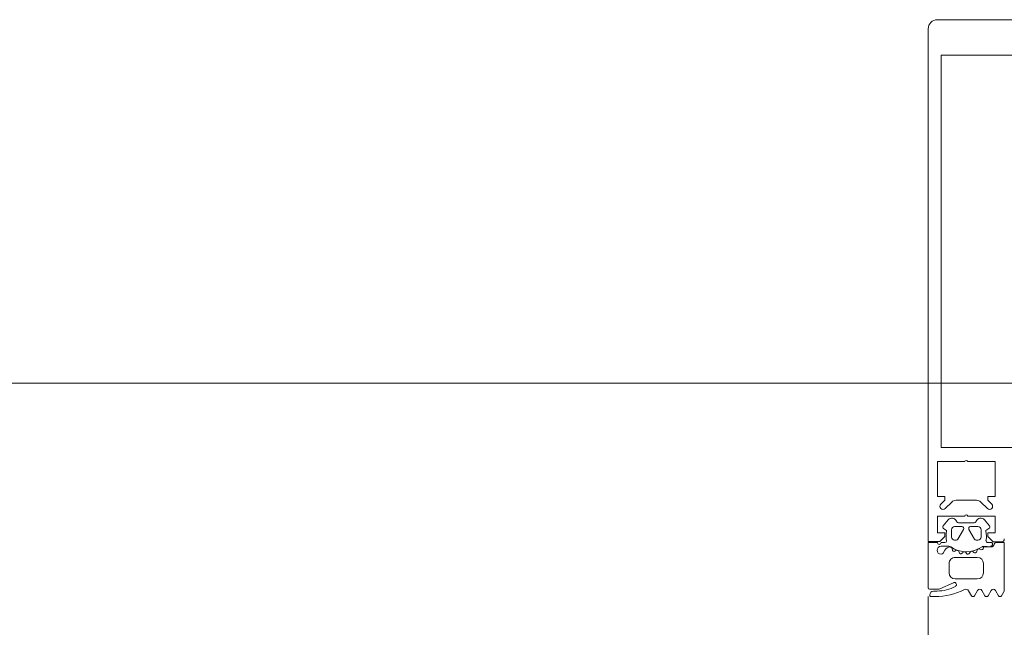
# Model space of a CAD drawing. Header units: centimetres. Extents: x -2424 to 2260, y -130 to 3012.
# Tile 68 of 81: x 475 to 491, y 1674 to 1684. Entities that reach past the tile are written whole.
import ezdxf

# ---------------------------------------------------------------- set-up
doc = ezdxf.new("R2010")
doc.units = ezdxf.units.CM
doc.linetypes.add('Długa kreska', pattern=[142.875, 95.25, -47.625])
for name, color, linetype, lineweight in [('A-DETL', 90, 'Continuous', 9), ('A-DETL-GENF', 92, 'Continuous', 13), ('A-GLAZ-CWMG', 51, 'Continuous', 9)]:
    doc.layers.add(name, color=color, linetype=linetype, lineweight=lineweight)

msp = doc.modelspace()

# ---------------------------------------------------------------- linework, layer by layer
at = {"layer": 'A-DETL', "color": 251, "linetype": 'Długa kreska', "lineweight": 9}
msp.add_line((536.377, 1678.001), (3.377, 1678.001), dxfattribs=at)
at = {"layer": 'A-DETL-GENF', "color": 251, "lineweight": 9, "extrusion": (0, 0, -1)}
for p, q in [((489.527, 1683.926), (494.227, 1683.926)), ((489.377, 1682.393), (489.377, 1683.776)), ((489.377, 1682.926), (489.377, 1677.265)), ((489.587, 1682.926), (489.587, 1677.265)), ((490.164, 1676.096), (489.83, 1676.096)), ((489.759, 1676.066), (489.653, 1675.96)), ((490.341, 1675.96), (490.235, 1676.066)), ((489.7, 1675.777), (489.619, 1675.68)), ((490.375, 1675.68), (490.293, 1675.777)), ((489.757, 1675.616), (489.757, 1675.496)), ((489.927, 1675.666), (489.807, 1675.666)), ((489.86, 1675.461), (489.953, 1675.621)), ((490.112, 1675.725), (489.882, 1675.725)), ((490.041, 1675.621), (490.133, 1675.461)), ((490.187, 1675.666), (490.067, 1675.666)), ((490.237, 1675.496), (490.237, 1675.616)), ((489.807, 1675.446), (489.834, 1675.446)), ((490.159, 1675.446), (490.187, 1675.446)), ((489.647, 1675.405), (489.587, 1675.405)), ((489.587, 1675.345), (489.715, 1675.345)), ((489.65, 1675.284), (489.621, 1675.235)), ((489.77, 1675.288), (489.769, 1675.302)), ((490.175, 1675.281), (490.169, 1675.261)), ((490.231, 1675.293), (490.217, 1675.3)), ((490.413, 1675.405), (490.348, 1675.405)), ((489.829, 1675.276), (489.811, 1675.266)), ((490.177, 1675.165), (489.817, 1675.165)), ((489.879, 1675.245), (489.875, 1675.259)), ((489.943, 1675.247), (489.929, 1675.233)), ((490, 1675.23), (489.992, 1675.242)), ((490.061, 1675.249), (490.051, 1675.231)), ((490.12, 1675.247), (490.11, 1675.256)), ((489.717, 1675.065), (489.717, 1674.915)), ((490.277, 1674.915), (490.277, 1675.065)), ((489.817, 1674.815), (490.177, 1674.815)), ((489.397, 1674.646), (489.526, 1674.646)), ((489.567, 1674.654), (489.788, 1674.752)), ((489.401, 1674.556), (489.401, 1674.546)), ((489.421, 1674.526), (489.488, 1674.526)), ((489.522, 1674.616), (489.461, 1674.616)), ((490.034, 1674.621), (490.08, 1674.54)), ((490.132, 1674.54), (490.181, 1674.625)), ((490.252, 1674.625), (490.301, 1674.54)), ((490.353, 1674.54), (490.402, 1674.625)), ((490.473, 1674.625), (490.521, 1674.54))]:
    msp.add_line(p, q, dxfattribs=at)
at = {"layer": 'A-DETL-GENF', "color": 251, "lineweight": 9, "extrusion": (0, 0, -1), "flags": 128}
for points in [[(-489.587, 1682.393), (-489.587, 1683.346), (-494.167, 1683.346), (-494.167, 1682.393)], [(-489.377, 1677.426), (-489.377, 1677.105), (-489.377, 1675.426), (-489.567, 1675.426), (-489.647, 1675.506), (-489.647, 1675.566), (-489.527, 1675.566), (-489.527, 1675.836), (-489.972, 1675.836)], [(-489.587, 1677.426), (-489.587, 1677.105), (-489.587, 1676.956), (-490.757, 1676.956), (-492.997, 1676.956), (-494.167, 1676.956), (-494.167, 1677.105), (-494.167, 1677.426)], [(-489.582, 1676.031), (-489.647, 1676.096), (-489.647, 1676.156), (-489.527, 1676.156), (-489.527, 1676.726), (-489.972, 1676.726)], [(-490.022, 1676.726), (-490.467, 1676.726), (-490.467, 1676.156), (-490.347, 1676.156), (-490.347, 1676.096), (-490.411, 1676.031)], [(-490.022, 1675.836), (-490.467, 1675.836), (-490.467, 1675.566), (-490.347, 1675.566), (-490.347, 1675.506), (-490.437, 1675.416), (-490.567, 1675.416)], [(-489.627, 1675.634), (-489.677, 1675.605), (-489.677, 1675.593)], [(-490.317, 1675.593), (-490.317, 1675.605), (-490.367, 1675.634)], [(-489.527, 1675.405), (-489.377, 1675.405), (-489.377, 1674.666)], [(-490.272, 1675.345), (-490.402, 1675.335), (-490.275, 1675.335), (-490.275, 1675.32)], [(-490.573, 1674.54), (-490.617, 1674.615), (-490.617, 1675.405), (-490.481, 1675.405)]]:
    msp.add_lwpolyline(points, dxfattribs=at)
at = {"layer": 'A-DETL-GENF', "color": 251, "lineweight": 9, "extrusion": (0, 0, -1)}
for centre, radius, start, end in [((-489.527, 1683.776), 0.15, 0, 90), ((-489.997, 1676.72), 0.0256, 12.6804, 167.3196), ((-489.83, 1675.996), 0.1, 45, 90), ((-490.164, 1675.996), 0.1, 90, 135), ((-489.617, 1675.996), 0.05, 225, 45), ((-490.376, 1675.996), 0.05, 135, 315), ((-489.762, 1675.725), 0.08, 39.9989, 157.3866), ((-489.997, 1675.83), 0.0256, 12.6804, 167.3196), ((-490.232, 1675.725), 0.08, 22.625, 139.9992), ((-489.642, 1675.66), 0.03, 300.0072, 39.9919), ((-489.807, 1675.616), 0.05, 359.9921, 90.0123), ((-489.882, 1675.775), 0.05, 270.0026, 337.3798), ((-489.927, 1675.636), 0.03, 89.9958, 210.0047), ((-490.067, 1675.636), 0.03, 330.0049, 90.0035), ((-490.112, 1675.775), 0.05, 202.6231, 270.0034), ((-490.187, 1675.616), 0.05, 90.0114, 179.993), ((-490.352, 1675.66), 0.03, 139.9909, 240.0039), ((-489.981, 1675.514), 0.314, 345.5001, 14.5043), ((-489.807, 1675.496), 0.05, 269.992, 0.0125), ((-489.834, 1675.476), 0.03, 209.9958, 270.0143), ((-490.159, 1675.476), 0.03, 269.9916, 330.0072), ((-490.187, 1675.496), 0.05, 180.0113, 269.9932), ((-490.348, 1675.435), 0.03, 270.0022, 13.1998), ((-490.012, 1675.514), 0.314, 165.5192, 193.1998), ((-490.567, 1675.466), 0.05, 180, 270), ((-489.587, 1675.28), 0.065, 270.0022, 90.0022), ((-489.557, 1675.405), 0.03, 180.0022, 0.0022), ((-489.647, 1675.436), 0.03, 180.0207, 269.097), ((-489.736, 1675.234), 0.1, 30.0045, 89.1751), ((-489.715, 1675.295), 0.05, 90.0022, 125.0801), ((-489.735, 1675.3), 0.0339, 89.1805, 176.9997), ((-489.997, 1675.696), 0.44, 234.161, 305.0801), ((-489.797, 1675.289), 0.0272, 240.0132, 356.9875), ((-489.845, 1675.249), 0.0316, 60.0093, 161.9989), ((-490.204, 1675.274), 0.03, 15.0037, 116.9991), ((-490.245, 1675.32), 0.03, 180.0134, 296.9932), ((-490.272, 1675.315), 0.03, 54.161, 90.0022), ((-490.394, 1675.378), 0.033, 125.0923, 270.0022), ((-490.402, 1675.385), 0.05, 187.1759, 270.0111), ((-490.481, 1675.375), 0.03, 7.1907, 89.9992), ((-489.587, 1675.255), 0.04, 209.996, 270.0022), ((-489.817, 1675.065), 0.1, 0.0022, 90.0022), ((-489.908, 1675.254), 0.03, 225.0028, 342.0031), ((-489.966, 1675.225), 0.0316, 44.9932, 147.0127), ((-490.025, 1675.246), 0.03, 210.0025, 327.0008), ((-490.089, 1675.233), 0.0316, 30.0048, 131.9996), ((-490.14, 1675.269), 0.03, 194.9977, 312.0051), ((-490.177, 1675.065), 0.1, 90.0022, 180.0022), ((-489.817, 1674.915), 0.1, 270.0022, 0.0022), ((-490.177, 1674.915), 0.1, 180.0022, 270.0022), ((-489.397, 1674.666), 0.02, 270.0062, 359.9939), ((-489.488, 1675.596), 1.07, 243.342, 270.0016), ((-489.522, 1675.246), 0.63, 241.9301, 270.0019), ((-489.526, 1674.746), 0.1, 246.0084, 269.9977), ((-489.802, 1674.721), 0.035, 66.0038, 241.9274), ((-489.991, 1674.594), 0.051, 63.3408, 148.1953), ((-490.217, 1674.604), 0.041, 30.0007, 150.0037), ((-490.437, 1674.604), 0.041, 30.0075, 149.997), ((-489.461, 1674.556), 0.06, 359.9899, 90.0124), ((-489.421, 1674.546), 0.02, 269.9795, 0.0402), ((-490.106, 1674.555), 0.03, 209.9986, 330.0058), ((-490.327, 1674.555), 0.03, 209.9986, 330.0058), ((-490.547, 1674.555), 0.03, 209.9986, 330.0058)]:
    msp.add_arc(centre, radius, start, end, dxfattribs=at)
at = {"layer": 'A-GLAZ-CWMG', "color": 251, "lineweight": 9}
msp.add_line((489.377, 1670.726), (489.377, 1674.526), dxfattribs=at)

doc.saveas('drawing.dxf')
